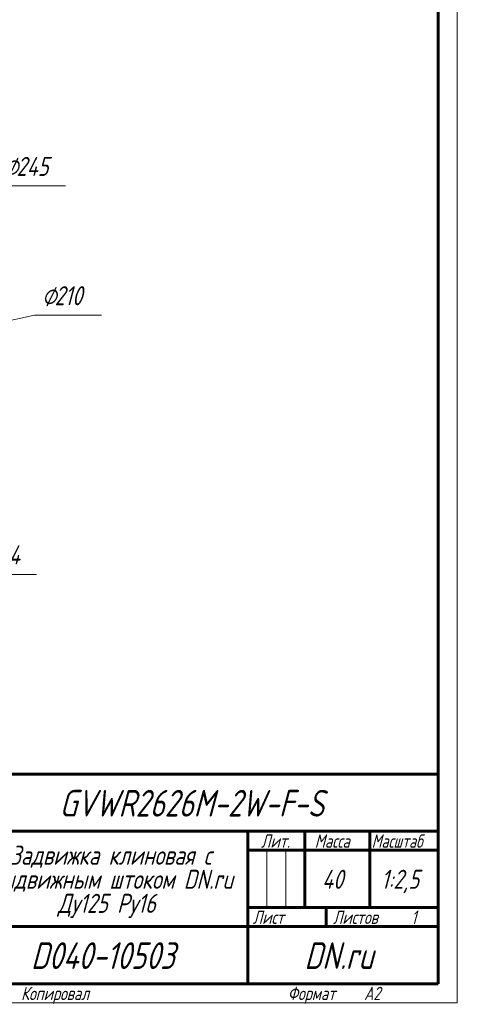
# Model space of a CAD drawing. Header units: millimetres. Extents: x 0 to 594, y 0 to 420.
# Tile 9 of 10: x 479 to 594, y 0 to 258. Entities that reach past the tile are written whole.
import ezdxf

# ---------------------------------------------------------------- set-up
doc = ezdxf.new("R2010")
doc.units = ezdxf.units.MM
doc.linetypes.add('K5LT_BASIC', pattern=[0])
doc.linetypes.add('K5LT_THIN', pattern=[0])
doc.layers.add('Системный слой', color=7, linetype='Continuous')
doc.layers.add('Системный слой (1)', color=7, linetype='Continuous', true_color=0x6c6c6c)
doc.styles.add('KDIMTEXTSTYLE', font='txt', dxfattribs={"width": 0.96, "oblique": 15, "height": 5})
doc.styles.add('KTEXTSTYLE', font='txt', dxfattribs={"width": 0.96, "height": 5})
doc.dimstyles.new('KDIMSTYLE (0.40)', dxfattribs={"dimtxt": 5, "dimasz": 1, "dimexe": 2, "dimexo": 0, "dimgap": 1, "dimtad": 1, "dimlfac": 2.5, "dimtxsty": 'KDIMTEXTSTYLE', "dimsah": 1, "dimcen": 0, "dimdle": 1, "dimadec": 0, "dimazin": 0, "dimtfac": 0.667, "dimtmove": 0, "dimatfit": 3, "dimfxl": 1, "dimtvp": 1, "dimtolj": 1, "dimtzin": 0, "dimarcsym": 0})

# ---------------------------------------------------------------- blocks, each defined once
blk = doc.blocks.new('D3')
at = {"layer": 'Системный слой (1)'}
for points in [[(458.64, 198.91), (461.68, 202.93), (457.7, 199.83), (458.52, 199.72)], [(392.92, 133.1), (396.9, 136.2), (396.08, 136.31), (395.96, 137.12)]]:
    blk.add_hatch(color=7, dxfattribs=at).paths.add_polyline_path(points)
at = {"layer": 'Системный слой (1)', "color": 7, "linetype": 'K5LT_THIN', "lineweight": 18, "true_color": 0xffffff}
for p, q in [((461.68, 202.93), (472.99, 214.42)), ((392.92, 133.1), (461.68, 202.93)), ((457.7, 199.83), (461.68, 202.93)), ((461.68, 202.93), (458.64, 198.91)), ((458.52, 199.72), (457.7, 199.83)), ((458.64, 198.91), (458.52, 199.72)), ((392.92, 133.1), (395.96, 137.12)), ((395.96, 137.12), (396.08, 136.31)), ((396.9, 136.2), (392.92, 133.1)), ((396.08, 136.31), (396.9, 136.2))]:
    blk.add_line(p, q, dxfattribs=at)
blk.add_wipeout([(474.99, 215.42), (474.99, 222.8), (488.55, 222.8), (488.55, 215.42)]).dxf.layer = 'Системный слой (1)'
blk.add_line((472.99, 214.42), (491.12, 214.42), dxfattribs=at)
at = {"layer": 'Системный слой (1)', "color": 7, "char_height": 5, "attachment_point": 1, "style": 'KTEXTSTYLE'}
for s, insert in [('\\fArial|b0|c204|p34;\\H5.0;\\W1.000;\\Q15;\\fGOST Type AU|b0|i0|c204|p34;\\Q15;\\W0.960;⌀', (474.99, 222.01)), ('\\fArial|b0|c204|p34;\\H5.0;\\W1.000;\\Q15;\\fGOST Type AU|b0|i0|c204|p34;\\Q15;\\W0.960;245', (478.3, 222.01))]:
    blk.add_mtext(s, dxfattribs=dict(at, insert=insert))
blk = doc.blocks.new('KDIMARROW_01')
at = {"layer": 'Системный слой'}
blk.add_hatch(color=0, dxfattribs=at).paths.add_polyline_path([(0, 0), (-5, 0.66), (-4.5, 0), (-5, -0.66)])
at = {"layer": 'Системный слой', "color": 0, "linetype": 'K5LT_THIN', "lineweight": 18}
for p, q in [((-4.5, 0), (-5, 0.66)), ((-5, 0.66), (0, 0)), ((0, 0), (-5, -0.66)), ((-5, -0.66), (-4.5, 0))]:
    blk.add_line(p, q, dxfattribs=at)
at = {"layer": 'Системный слой (1)', "color": 0, "linetype": 'K5LT_THIN', "lineweight": 18}
blk.add_line((427.3, 168.01), (426.9, 168.01), dxfattribs=at)
blk = doc.blocks.new('D4')
at = {"layer": 'Системный слой (1)'}
for points in [[(463.55, 175.46), (468.29, 177.19), (463.26, 176.74), (463.9, 176.21)], [(391.34, 159.29), (390.71, 159.82), (391.05, 160.57), (386.32, 158.83)]]:
    blk.add_hatch(color=7, dxfattribs=at).paths.add_polyline_path(points)
at = {"layer": 'Системный слой (1)', "color": 7, "linetype": 'K5LT_THIN', "lineweight": 18, "true_color": 0xffffff}
for p, q in [((468.29, 177.19), (482.99, 180.49)), ((386.32, 158.83), (468.29, 177.19)), ((463.26, 176.74), (468.29, 177.19)), ((463.9, 176.21), (463.26, 176.74)), ((468.29, 177.19), (463.55, 175.46)), ((463.55, 175.46), (463.9, 176.21)), ((386.32, 158.83), (391.05, 160.57)), ((391.05, 160.57), (390.71, 159.82)), ((391.34, 159.29), (386.32, 158.83)), ((390.71, 159.82), (391.34, 159.29))]:
    blk.add_line(p, q, dxfattribs=at)
blk.add_wipeout([(484.99, 181.49), (484.99, 188.87), (498.04, 188.87), (498.04, 181.49)]).dxf.layer = 'Системный слой (1)'
blk.add_line((482.99, 180.49), (500.58, 180.49), dxfattribs=at)
at = {"layer": 'Системный слой (1)', "color": 7, "char_height": 5, "attachment_point": 1, "style": 'KTEXTSTYLE'}
for s, insert in [('\\fArial|b0|c204|p34;\\H5.0;\\W1.000;\\Q15;\\fGOST Type AU|b0|i0|c204|p34;\\Q15;\\W0.960;⌀', (484.99, 188.07)), ('\\fArial|b0|c204|p34;\\H5.0;\\W1.000;\\Q15;\\fGOST Type AU|b0|i0|c204|p34;\\Q15;\\W0.960;210', (488.3, 188.07))]:
    blk.add_mtext(s, dxfattribs=dict(at, insert=insert))
blk = doc.blocks.new('D5')
at = {"layer": 'Системный слой (1)'}
for points in [[(409.64, 194.46), (406.23, 198.19), (408.56, 193.71), (408.81, 194.5)], [(448.37, 137.84), (446.05, 142.32), (445.79, 141.53), (444.97, 141.56)]]:
    blk.add_hatch(color=7, dxfattribs=at).paths.add_polyline_path(points)
at = {"layer": 'Системный слой (1)', "color": 7, "linetype": 'K5LT_THIN', "lineweight": 18, "true_color": 0xffffff}
for p, q in [((406.23, 198.19), (409.64, 194.46)), ((408.56, 193.71), (406.23, 198.19)), ((406.23, 198.19), (448.37, 137.84)), ((408.81, 194.5), (408.56, 193.71)), ((409.64, 194.46), (408.81, 194.5)), ((445.79, 141.53), (446.05, 142.32)), ((446.05, 142.32), (448.37, 137.84)), ((448.37, 137.84), (444.97, 141.56)), ((444.97, 141.56), (445.79, 141.53)), ((448.37, 137.84), (466.1, 112.44))]:
    blk.add_line(p, q, dxfattribs=at)
blk.add_wipeout([(468.1, 113.44), (468.1, 120.82), (481.03, 120.82), (481.03, 113.44)]).dxf.layer = 'Системный слой (1)'
blk.add_line((466.1, 112.44), (483.57, 112.44), dxfattribs=at)
at = {"layer": 'Системный слой (1)', "color": 7, "char_height": 5, "attachment_point": 1, "style": 'KTEXTSTYLE'}
for s, insert in [('\\fArial|b0|c204|p34;\\H5.0;\\W1.000;\\Q15;\\fGOST Type AU|b0|i0|c204|p34;\\Q15;\\W0.960;⌀', (468.1, 120.03)), ('\\fArial|b0|c204|p34;\\H5.0;\\W1.000;\\Q15;\\fGOST Type AU|b0|i0|c204|p34;\\Q15;\\W0.960;184', (471.41, 120.03))]:
    blk.add_mtext(s, dxfattribs=dict(at, insert=insert))
blk = doc.blocks.new('U56')
at = {"color": 7, "linetype": 'K5LT_THIN', "lineweight": 18, "true_color": 0xffffff}
for p, q in [((594, 420), (594, 0)), ((543.96, 25), (543.96, 40)), ((548.98, 25), (548.98, 40)), ((594, 0), (0, 0))]:
    blk.add_line(p, q, dxfattribs=at)
at = {"color": 143, "linetype": 'K5LT_BASIC', "lineweight": 60, "true_color": 0x33acca}
for p, q in [((589, 415), (589, 5)), ((404, 60), (589, 60)), ((469, 45), (589, 45)), ((539, 5), (539, 45)), ((554, 25), (554, 45)), ((571, 25), (571, 45)), ((539, 40), (554, 40)), ((554, 40), (589, 40)), ((539, 25), (589, 25)), ((559.57, 20), (559.57, 25)), ((469, 20), (539, 20)), ((539, 20), (589, 20)), ((589, 5), (20, 5))]:
    blk.add_line(p, q, dxfattribs=at)
at = {"color": 7, "attachment_point": 1, "style": 'KTEXTSTYLE'}
for s, insert, char_height in [('\\fArial|b0|c204|p34;\\H5.0;\\W1.000;\\Q15;\\fGOST Type AU|b0|i0|c204|p34;\\Q15;\\W0.960;\\H7.00;GVWR2626M-2W-F-S', (489.57, 55.86), 7), ('\\fArial|b0|c204|p34;\\H5.0;\\W1.000;\\Q15;\\fGOST Type AU|b0|i0|c204|p34;\\Q15;\\W0.960;\\H3.50;Лит.', (542.47, 44.18), 3.5), ('\\fArial|b0|c204|p34;\\H5.0;\\W1.000;\\Q15;\\fGOST Type AU|b0|i0|c204|p34;\\Q15;\\W0.960;\\H3.50;Масса', (556.58, 44.18), 3.5), ('\\fArial|b0|c204|p34;\\H5.0;\\W1.000;\\Q15;\\fGOST Type AU|b0|i0|c204|p34;\\Q15;\\W0.926;\\H3.50;Масштаб', (571.52, 44.18), 3.5), ('\\fArial|b0|c204|p34;\\H5.0;\\W1.000;\\Q15;\\fGOST Type AU|b0|i0|c204|p34;\\Q15;\\W0.960;Задвижка клиновая с', (476.7, 41.21), 5), ('\\fArial|b0|c204|p34;\\H5.0;\\W1.000;\\Q15;\\fGOST Type AU|b0|i0|c204|p34;\\Q15;\\W0.960;выдвижным штоком DN.ru', (471.27, 34.9), 5), ('\\fArial|b0|c204|p34;\\H5.0;\\W1.000;\\Q15;\\fGOST Type AU|b0|i0|c204|p34;\\Q15;\\W0.960;40', (558.48, 34.9), 5), ('\\fArial|b0|c204|p34;\\H5.0;\\W1.000;\\Q15;\\fGOST Type AU|b0|i0|c204|p34;\\Q15;\\W0.960;{\\c16737820;1:2,5}', (574, 34.9), 5), ('\\fArial|b0|c204|p34;\\H5.0;\\W1.000;\\Q15;\\fGOST Type AU|b0|i0|c204|p34;\\Q15;\\W0.960;Ду125 Ру16', (489.13, 28.59), 5), ('\\fArial|b0|c204|p34;\\H5.0;\\W1.000;\\Q15;\\fGOST Type AU|b0|i0|c204|p34;\\Q15;\\W0.960;\\H3.50;Лист', (540.32, 24.18), 3.5), ('\\fArial|b0|c204|p34;\\H5.0;\\W1.000;\\Q15;\\fGOST Type AU|b0|i0|c204|p34;\\Q15;\\W0.960;\\H3.50;Листов', (561.36, 24.18), 3.5), ('\\fArial|b0|c204|p34;\\H5.0;\\W1.000;\\Q15;\\fGOST Type AU|b0|i0|c204|p34;\\Q15;\\W0.960;\\H3.50;1', (581.91, 24.18), 3.5), ('\\fArial|b0|c204|p34;\\H5.0;\\W1.000;\\Q15;\\fGOST Type AU|b0|i0|c204|p34;\\Q15;\\W0.960;\\H7.00;D040-10503', (482.08, 15.86), 7), ('\\fArial|b0|c204|p34;\\H5.0;\\W1.000;\\Q15;\\fGOST Type AU|b0|i0|c204|p34;\\Q15;\\W0.960;\\H7.00;DN.ru', (553.84, 15.86), 7), ('\\fArial|b0|c204|p34;\\H5.0;\\W1.000;\\Q15;\\fGOST Type AU|b0|i0|c204|p34;\\Q15;\\W0.960;\\H3.50;Копировал', (479.5, 4.18), 3.5), ('\\fArial|b0|c204|p34;\\H5.0;\\W1.000;\\Q15;\\fGOST Type AU|b0|i0|c204|p34;\\Q15;\\W0.960;\\H3.50;Формат', (549.5, 4.18), 3.5), ('\\fArial|b0|c204|p34;\\H5.0;\\W1.000;\\Q15;\\fGOST Type AU|b0|i0|c204|p34;\\Q15;\\W0.960;\\H3.50;A2', (569.5, 4.18), 3.5)]:
    blk.add_mtext(s, dxfattribs=dict(at, insert=insert, char_height=char_height))

msp = doc.modelspace()

# ---------------------------------------------------------------- dimensions: what is measured, and where the dimension line sits
at = {"layer": 'Системный слой (1)', "color": 7}
dim = msp.add_diameter_dim_2p(p1=(341.3549, 80.7252), p2=(513.249, 255.3031), dimstyle='KDIMSTYLE (0.40)', override={"dimtih": 1, "dimtoh": 1, "dimpost": '\\fGOST Type AU|b0|c204|p34;\\H5.0;\\W0.960;\\Q15;<>', "dimblk1": 'KDIMARROW_01', "dimblk2": 'KDIMARROW_01', "dimclrt": 7, "dimtol": 1, "dimtp": 0, "dimtm": 0, "dimtdec": 5, "dimtmove": 1, "dimatfit": 2, "dimtolj": 1}, dxfattribs=at)
dim.commit()
dim.dimension.update_dxf_attribs({"geometry": 'D3', "text_midpoint": (474.9925, 214.4181), "dimtype": 163})

# ---------------------------------------------------------------- next in the draw order: dimensions: what is measured, and where the dimension line sits
dim = msp.add_diameter_dim_2p(p1=(324.8404, 145.0656), p2=(529.7635, 190.9628), dimstyle='KDIMSTYLE (0.40)', override={"dimtih": 1, "dimtoh": 1, "dimpost": '\\fGOST Type AU|b0|c204|p34;\\H5.0;\\W0.960;\\Q15;<>', "dimblk1": 'KDIMARROW_01', "dimblk2": 'KDIMARROW_01', "dimclrt": 7, "dimtol": 1, "dimtp": 0, "dimtm": 0, "dimtdec": 5, "dimtmove": 1, "dimatfit": 2, "dimtolj": 1}, dxfattribs=at)
dim.commit()
dim.dimension.update_dxf_attribs({"geometry": 'D4', "text_midpoint": (484.9904, 180.4869), "dimtype": 163})

# ---------------------------------------------------------------- next in the draw order: dimensions: what is measured, and where the dimension line sits
dim = msp.add_diameter_dim_2p(p1=(374.6341, 243.4469), p2=(479.9698, 92.5814), dimstyle='KDIMSTYLE (0.40)', override={"dimtih": 1, "dimtoh": 1, "dimpost": '\\fGOST Type AU|b0|c204|p34;\\H5.0;\\W0.960;\\Q15;<>', "dimblk1": 'KDIMARROW_01', "dimblk2": 'KDIMARROW_01', "dimclrt": 7, "dimtol": 1, "dimtp": 0, "dimtm": 0, "dimtdec": 5, "dimtmove": 1, "dimatfit": 2, "dimtolj": 1}, dxfattribs=at)
dim.commit()
dim.dimension.update_dxf_attribs({"geometry": 'D5', "text_midpoint": (468.1049, 112.4392), "dimtype": 163})

# ---------------------------------------------------------------- next in the draw order: block references
msp.add_blockref('U56', (0, 0))

doc.saveas('drawing.dxf')
